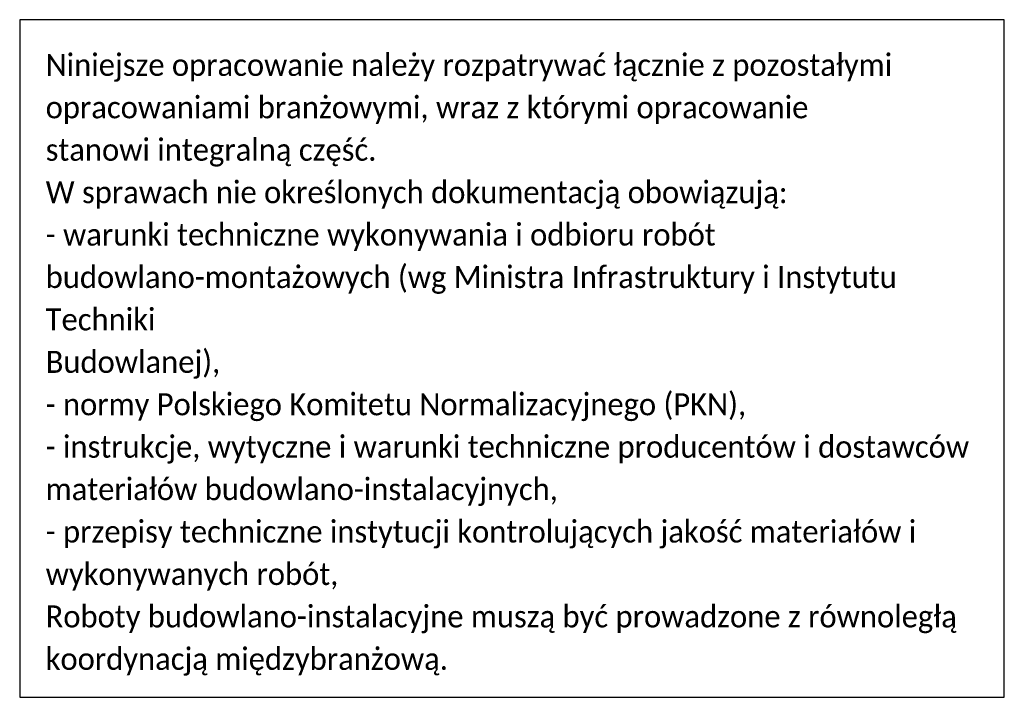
# Model space of a CAD drawing. Header units: millimetres. Extents: x -55054 to 44305, y -132338 to 49528.
# Tile 72 of 72: x -48742 to -41127, y 44290 to 49528. Entities that reach past the tile are written whole.
import ezdxf

# ---------------------------------------------------------------- set-up
doc = ezdxf.new("R2010")
doc.units = ezdxf.units.MM
doc.header["$LTSCALE"] = 100
doc.layers.add('GL-opis', color=7, linetype='Continuous', lineweight=25)
doc.styles.add('Calibri', font='calibri.ttf', dxfattribs={"width": 0.95, "height": 1.701113})

msp = doc.modelspace()

# ---------------------------------------------------------------- linework, layer by layer
at = {"layer": 'GL-opis'}
msp.add_line((-48742.2, 44290.4, 3000), (-41127.4, 44290.4, 3000), dxfattribs=at)
at = {"layer": 'GL-opis', "elevation": 3000, "flags": 128}
for points in [[(-48742.2, 49528), (-48742.2, 44290.4)], [(-41127.4, 44290.4), (-41127.4, 49528), (-48742.2, 49528)]]:
    msp.add_lwpolyline(points, dxfattribs=at)

# ---------------------------------------------------------------- texts
at = {"layer": 'GL-opis', "insert": (-48541.4, 49263.7, 3000), "char_height": 170.1113, "width": 7402.573, "attachment_point": 1, "line_spacing_factor": 1.156427, "style": 'Calibri'}
msp.add_mtext('Niniejsze opracowanie należy rozpatrywać łącznie z pozostałymi opracowaniami branżowymi, wraz z którymi opracowanie\\Pstanowi integralną część.\\PW sprawach nie określonych dokumentacją obowiązują:\\P- warunki techniczne wykonywania i odbioru robót budowlano-montażowych (wg Ministra Infrastruktury i Instytutu Techniki\\PBudowlanej),\\P- normy Polskiego Komitetu Normalizacyjnego (PKN),\\P- instrukcje, wytyczne i warunki techniczne producentów i dostawców materiałów budowlano-instalacyjnych,\\P- przepisy techniczne instytucji kontrolujących jakość materiałów i wykonywanych robót,\\PRoboty budowlano-instalacyjne muszą być prowadzone z równoległą koordynacją międzybranżową.\\P', dxfattribs=at)

doc.saveas('drawing.dxf')
